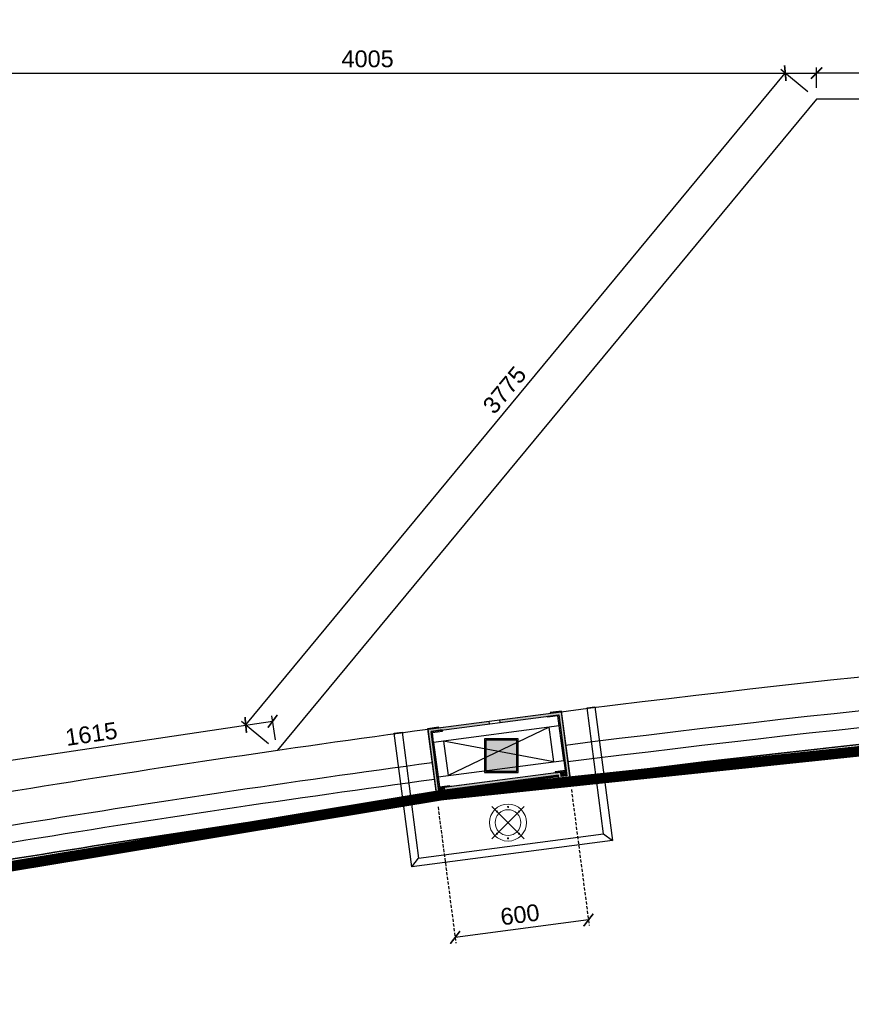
# Model space of a CAD drawing. Header units: millimetres. Extents: x 0 to 2243864, y 0 to 1237228.
# Tile 17 of 30: x 1045572 to 1049283, y 1131831 to 1136226. Entities that reach past the tile are written whole.
import ezdxf

# ---------------------------------------------------------------- set-up
doc = ezdxf.new("R2010")
doc.units = ezdxf.units.MM
doc.header["$LTSCALE"] = 7
doc.linetypes.add('Hidden', pattern=[6, 4, -2])
for name, color, linetype, lineweight in [('A1-LIGHT FIXTURES', 255, 'Continuous', 9), ('A3-DIM', 4, 'Continuous', 13), ('PD_ELEVATION_03', 80, 'Continuous', 18), ('PD_ELEVATION_05', 50, 'Continuous', 30)]:
    doc.layers.add(name, color=color, linetype=linetype, lineweight=lineweight)
doc.layers.add('PD_BASE', color=8, linetype='Continuous')
doc.layers.add('PD_DIMENSION', color=201, linetype='Continuous')
doc.styles.get("Standard").update_dxf_attribs({"font": 'arial.ttf'})
doc.dimstyles.new('MM', dxfattribs={"dimtxt": 75, "dimasz": 50, "dimexe": 25, "dimexo": 50, "dimgap": 25, "dimtad": 1, "dimdec": 0, "dimrnd": 5, "dimtxsty": 'Standard', "dimblk": 'ARCHTICK', "dimcen": 2.5, "dimadec": 0, "dimazin": 0, "dimtfac": 1, "dimtdec": 0, "dimtmove": 0, "dimatfit": 3, "dimfxl": 1, "dimarcsym": 0})

# ---------------------------------------------------------------- blocks, each defined once
blk = doc.blocks.new('_ARCHTICK')
at = {"color": 0, "linetype": 'ByBlock', "const_width": 0.15}
blk.add_lwpolyline([(-0.5, -0.5), (0.5, 0.5)], dxfattribs=at)
blk = doc.blocks.new('*D80')
at = {"layer": 'Defpoints', "color": 0, "ltscale": 0.5, "transparency": 16777216}
for p in [(1048988.668279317, 1135987.458458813), (1049128.380737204, 1135871.834986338), (1046720.743201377, 1132962.59043046)]:
    blk.add_point(p, dxfattribs=at)
at = {"layer": 'PD_DIMENSION', "color": 0, "lineweight": -2, "ltscale": 0.5, "transparency": 16777216}
for p, q in [((1046581.03074349, 1133078.213902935), (1048988.668279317, 1135987.458458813)), ((1049089.860935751, 1135903.713268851), (1048969.408378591, 1136003.39760007)), ((1046682.223399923, 1132994.468712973), (1046561.770842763, 1133094.153044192))]:
    blk.add_line(p, q, dxfattribs=at)
at = {"layer": 'PD_DIMENSION', "color": 0, "lineweight": -2, "ltscale": 0.5, "transparency": 16777216, "xscale": 50, "yscale": 50, "zscale": 50}
for p, rotation in [((1048988.668279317, 1135987.458458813), 50.38946524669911), ((1046581.03074349, 1133078.213902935), 230.3894652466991)]:
    blk.add_blockref('_ARCHTICK', p, dxfattribs=dict(at, rotation=rotation))
at = {"layer": 'PD_DIMENSION', "color": 0, "ltscale": 0.5, "transparency": 16777216, "insert": (1047736.069148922, 1134573.205915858), "char_height": 75, "attachment_point": 5, "rotation": 50.38946524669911}
blk.add_mtext('3775', dxfattribs=at)
blk = doc.blocks.new('*D81')
at = {"layer": 'Defpoints', "color": 0, "ltscale": 0.5, "transparency": 16777216}
for p in [(1049128.380737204, 1135987.458458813), (1049128.380737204, 1135871.834986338), (1054351.738233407, 1135871.834986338)]:
    blk.add_point(p, dxfattribs=at)
at = {"layer": 'PD_DIMENSION', "color": 0, "lineweight": -2, "ltscale": 0.5, "transparency": 16777216}
for p, q in [((1049128.380737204, 1135921.834986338), (1049128.380737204, 1136012.458458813)), ((1054351.738233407, 1135921.834986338), (1054351.738233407, 1136012.458458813)), ((1054351.738233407, 1135987.458458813), (1049128.380737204, 1135987.458458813))]:
    blk.add_line(p, q, dxfattribs=at)
at = {"layer": 'PD_DIMENSION', "color": 0, "lineweight": -2, "ltscale": 0.5, "transparency": 16777216, "xscale": 50, "yscale": 50, "zscale": 50, "rotation": 180}
blk.add_blockref('_ARCHTICK', (1049128.380737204, 1135987.458458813), dxfattribs=at)
at = {"layer": 'PD_DIMENSION', "color": 0, "lineweight": -2, "ltscale": 0.5, "transparency": 16777216, "xscale": 50, "yscale": 50, "zscale": 50}
blk.add_blockref('_ARCHTICK', (1054351.738233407, 1135987.458458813), dxfattribs=at)
at = {"layer": 'PD_DIMENSION', "color": 0, "ltscale": 0.5, "transparency": 16777216, "insert": (1051740.059485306, 1136050.751432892), "char_height": 75, "attachment_point": 5}
blk.add_mtext('5225', dxfattribs=at)
blk = doc.blocks.new('*D93')
at = {"layer": 'Defpoints', "color": 0, "ltscale": 0.5, "transparency": 16777216}
for p in [(1049128.380737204, 1135987.458458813), (1049128.380737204, 1135871.834986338), (1045121.046243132, 1135221.780063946)]:
    blk.add_point(p, dxfattribs=at)
at = {"layer": 'PD_DIMENSION', "color": 0, "lineweight": -2, "ltscale": 0.5, "transparency": 16777216}
for p, q in [((1045121.046243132, 1135271.780063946), (1045121.046243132, 1136012.458458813)), ((1049128.380737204, 1135921.834986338), (1049128.380737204, 1136012.458458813)), ((1045121.046243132, 1135987.458458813), (1049128.380737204, 1135987.458458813))]:
    blk.add_line(p, q, dxfattribs=at)
at = {"layer": 'PD_DIMENSION', "color": 0, "lineweight": -2, "ltscale": 0.5, "transparency": 16777216, "xscale": 50, "yscale": 50, "zscale": 50, "rotation": 180}
blk.add_blockref('_ARCHTICK', (1045121.046243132, 1135987.458458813), dxfattribs=at)
at = {"layer": 'PD_DIMENSION', "color": 0, "lineweight": -2, "ltscale": 0.5, "transparency": 16777216, "xscale": 50, "yscale": 50, "zscale": 50}
blk.add_blockref('_ARCHTICK', (1049128.380737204, 1135987.458458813), dxfattribs=at)
at = {"layer": 'PD_DIMENSION', "color": 0, "ltscale": 0.5, "transparency": 16777216, "insert": (1047124.713490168, 1136050.751432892), "char_height": 75, "attachment_point": 5}
blk.add_mtext('4005', dxfattribs=at)
blk = doc.blocks.new('*D94')
at = {"layer": 'Defpoints', "color": 0, "ltscale": 0.5, "transparency": 16777216}
for p in [(1046701.050541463, 1133094.626133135), (1046720.743201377, 1132962.59043046), (1045121.046243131, 1132724.00126461)]:
    blk.add_point(p, dxfattribs=at)
at = {"layer": 'PD_DIMENSION', "color": 0, "lineweight": -2, "ltscale": 0.5, "transparency": 16777216}
for p, q in [((1046713.367461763, 1133012.043422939), (1046697.362671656, 1133119.352629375)), ((1045101.353583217, 1132856.036967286), (1046701.050541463, 1133094.626133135)), ((1045113.670503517, 1132773.454257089), (1045097.66571341, 1132880.763463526))]:
    blk.add_line(p, q, dxfattribs=at)
at = {"layer": 'PD_DIMENSION', "color": 0, "lineweight": -2, "ltscale": 0.5, "transparency": 16777216, "xscale": 50, "yscale": 50, "zscale": 50}
for p, rotation in [((1046701.050541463, 1133094.626133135), 8.482932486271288), ((1045101.353583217, 1132856.036967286), 188.4829324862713)]:
    blk.add_blockref('_ARCHTICK', p, dxfattribs=dict(at, rotation=rotation))
at = {"layer": 'PD_DIMENSION', "color": 0, "ltscale": 0.5, "transparency": 16777216, "insert": (1045891.865412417, 1133037.932089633), "char_height": 75, "attachment_point": 5, "rotation": 8.48293248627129}
blk.add_mtext('1615', dxfattribs=at)
blk = doc.blocks.new('*D123')
at = {"layer": 'Defpoints', "color": 0, "ltscale": 0.5, "transparency": 16777216}
for p in [(1024400.254985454, 1195812.712983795), (1023805.336839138, 1195734.787383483), (1023888.146318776, 1195102.583564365)]:
    blk.add_point(p, dxfattribs=at)
at = {"layer": 'PD_DIMENSION', "color": 0, "linetype": 'Hidden', "lineweight": -2, "ltscale": 0.5, "transparency": 16777216}
for p, q in [((1024406.74878548, 1195763.136471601), (1024486.311365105, 1195155.720908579)), ((1023811.830639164, 1195685.21087129), (1023891.393218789, 1195077.795308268))]:
    blk.add_line(p, q, dxfattribs=at)
at = {"layer": 'PD_DIMENSION', "color": 0, "lineweight": -2, "ltscale": 0.5, "transparency": 16777216}
blk.add_line((1024483.064465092, 1195180.509164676), (1023888.146318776, 1195102.583564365), dxfattribs=at)
at = {"layer": 'PD_DIMENSION', "color": 0, "lineweight": -2, "ltscale": 0.5, "transparency": 16777216, "xscale": 50, "yscale": 50, "zscale": 50}
for p, rotation in [((1024483.064465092, 1195180.509164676), 7.462426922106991), ((1023888.146318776, 1195102.583564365), 187.4624269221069)]:
    blk.add_blockref('_ARCHTICK', p, dxfattribs=dict(at, rotation=rotation))
at = {"layer": 'PD_DIMENSION', "color": 0, "ltscale": 0.5, "transparency": 16777216, "insert": (1024177.3851536, 1195204.303262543), "char_height": 75, "attachment_point": 5, "rotation": 7.462426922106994}
blk.add_mtext('600', dxfattribs=at)
blk = doc.blocks.new('L1')
at = {"layer": 'A1-LIGHT FIXTURES'}
h = blk.add_hatch(color=251, dxfattribs=at)
h.dxf.hatch_style = 1
edge = h.paths.add_edge_path(flags=17)
edge.add_arc((0, 0), 57.5, -45.00000000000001, 315)
edge = h.paths.add_edge_path()
edge.add_arc((0, 0), 82.5, -45.00000000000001, 315)
at = {"layer": 'A1-LIGHT FIXTURES', "color": 251}
for p, q in [((0, 102.5), (0, -102.5)), ((102.5, 0), (-102.5, 0))]:
    blk.add_line(p, q, dxfattribs=at)
for radius in [82.5, 57.5]:
    blk.add_circle((0, 0), radius, dxfattribs=at)
at = {"layer": 'A3-DIM', "color": 251}
for p, q in [((-0.09999999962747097, 70.09999999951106), (-1.496662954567, 70.0999999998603)), ((-0.09999999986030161, 69.89999999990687), (-1.496662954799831, 69.89999999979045)), ((-0.09999999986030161, 71.496662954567), (-0.09999999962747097, 70.09999999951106)), ((-0.1000000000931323, 69.90000000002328), (-0.09999999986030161, 68.50333704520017)), ((0.1000000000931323, 71.496662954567), (0.1000000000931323, 70.09999999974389)), ((1.496662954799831, 70.0999999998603), (0.09999999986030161, 70.09999999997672)), ((0.1000000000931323, 69.89999999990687), (0.1000000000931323, 68.50333704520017)), ((1.496662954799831, 69.89999999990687), (0.1000000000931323, 69.89999999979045)), ((49.39747468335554, 49.5974746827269), (48.00081172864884, 49.59747468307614)), ((49.39747468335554, 49.39747468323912), (48.00081172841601, 49.39747468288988)), ((49.39747468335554, 50.99413763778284), (49.39747468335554, 49.5974746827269)), ((49.39747468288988, 49.39747468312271), (49.39747468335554, 48.0008117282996)), ((49.59747468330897, 50.99413763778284), (49.59747468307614, 49.59747468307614)), ((50.99413763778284, 49.59747468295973), (49.59747468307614, 49.59747468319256)), ((49.59747468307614, 49.39747468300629), (49.59747468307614, 48.0008117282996)), ((50.99413763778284, 49.39747468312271), (49.59747468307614, 49.39747468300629)), ((-71.496662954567, 0.09999999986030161), (-70.09999999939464, 0.09999999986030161)), ((-70.09999999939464, 0.09999999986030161), (-70.09999999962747, 1.496662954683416)), ((-69.89999999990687, 0.09999999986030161), (-69.89999999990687, 1.496662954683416)), ((-69.89999999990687, 0.1000000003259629), (-68.50333704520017, 0.09999999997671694)), ((69.89999999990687, 0.09999999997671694), (68.50333704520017, 0.1000000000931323)), ((69.89999999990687, 1.496662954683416), (69.89999999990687, 0.1000000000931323)), ((70.10000000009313, 1.496662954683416), (70.10000000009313, 0.09999999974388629)), ((71.49666295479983, 0.09999999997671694), (70.0999999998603, 0.09999999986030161)), ((-71.496662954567, -0.1000000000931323), (-70.09999999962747, -0.09999999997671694)), ((-70.09999999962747, -1.496662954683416), (-70.0999999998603, -0.09999999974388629)), ((-69.89999999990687, -0.09999999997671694), (-68.50333704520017, -0.1000000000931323)), ((-69.89999999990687, -1.496662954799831), (-69.89999999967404, -0.1000000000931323)), ((69.89999999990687, -0.1000000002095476), (68.50333704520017, -0.09999999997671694)), ((69.89999999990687, -0.09999999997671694), (69.89999999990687, -1.496662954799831)), ((71.49666295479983, -0.09999999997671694), (70.09999999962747, -0.09999999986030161)), ((70.09999999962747, -0.09999999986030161), (70.10000000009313, -1.496662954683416)), ((-49.59747468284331, -49.39747468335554), (-50.99413763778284, -49.39747468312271)), ((-49.59747468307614, -49.59747468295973), (-50.99413763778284, -49.59747468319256)), ((-49.59747468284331, -48.0008117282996), (-49.59747468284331, -49.39747468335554)), ((-49.59747468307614, -49.59747468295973), (-49.59747468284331, -50.99413763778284)), ((-49.39747468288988, -48.00081172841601), (-49.39747468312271, -49.39747468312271)), ((-48.00081172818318, -49.39747468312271), (-49.39747468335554, -49.39747468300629)), ((-49.39747468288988, -49.59747468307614), (-49.39747468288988, -50.99413763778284)), ((-48.00081172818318, -49.59747468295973), (-49.39747468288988, -49.59747468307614)), ((-1.496662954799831, -69.90000000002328), (-0.1000000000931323, -69.89999999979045)), ((-1.496662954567, -70.0999999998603), (-0.09999999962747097, -70.09999999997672)), ((-0.09999999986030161, -69.89999999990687), (-0.1000000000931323, -68.50333704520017)), ((-0.1000000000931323, -71.49666295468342), (-0.09999999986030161, -70.0999999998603)), ((0.1000000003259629, -69.89999999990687), (0.1000000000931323, -68.50333704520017)), ((0.1000000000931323, -69.90000000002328), (1.496662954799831, -69.89999999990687)), ((0.1000000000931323, -70.09999999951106), (1.496662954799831, -70.0999999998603)), ((0.1000000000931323, -71.49666295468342), (0.1000000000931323, -70.09999999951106))]:
    blk.add_line(p, q, dxfattribs=at)
for centre in [(0, 69.99999999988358), (49.49747468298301, 49.49747468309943), (-69.99999999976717, 0), (70, 0), (-49.49747468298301, -49.49747468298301), (0, -69.99999999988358)]:
    blk.add_circle(centre, 2.5, dxfattribs=at)
for centre, start, end in [((0, 69.99999999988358), 93.82255374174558, 176.1774462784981), ((0, 69.99999999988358), 183.8225537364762, 266.1774462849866), ((0, 69.99999999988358), 3.822553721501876, 86.1774462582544), ((0, 69.99999999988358), 273.8225537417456, 356.1774462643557), ((49.49747468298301, 49.49747468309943), 93.82255374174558, 176.1774462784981), ((49.49747468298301, 49.49747468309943), 183.8225537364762, 266.1774462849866), ((49.49747468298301, 49.49747468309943), 3.822553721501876, 86.1774462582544), ((49.49747468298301, 49.49747468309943), 273.8225537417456, 356.1774462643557), ((-69.99999999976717, 0), 93.82255372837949, 176.1774462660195), ((-69.99999999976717, 0), 3.822553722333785, 86.17744627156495), ((70, 0), 93.82255372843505, 176.1774462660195), ((70, 0), 3.822553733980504, 86.17744627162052), ((-69.99999999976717, 0), 183.8225537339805, 266.1774462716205), ((-69.99999999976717, 0), 273.8225537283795, 356.1774462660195), ((70, 0), 183.8225537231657, 266.1774462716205), ((70, 0), 273.8225537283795, 356.1774462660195), ((-49.49747468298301, -49.49747468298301), 93.82255374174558, 176.1774462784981), ((-49.49747468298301, -49.49747468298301), 183.8225537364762, 266.1774462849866), ((-49.49747468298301, -49.49747468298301), 3.822553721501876, 86.1774462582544), ((-49.49747468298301, -49.49747468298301), 273.8225537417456, 356.1774462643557), ((0, -69.99999999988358), 93.82255372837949, 176.177446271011), ((0, -69.99999999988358), 183.8225537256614, 266.1774462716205), ((0, -69.99999999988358), 3.822553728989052, 86.17744627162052), ((0, -69.99999999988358), 273.8225537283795, 356.1774462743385)]:
    blk.add_arc(centre, 1.5, start, end, dxfattribs=at)
blk = doc.blocks.new('KJSDU')
at = {"layer": 'PD_BASE'}
h = blk.add_hatch(dxfattribs=at)
h.set_pattern_fill('GOST_WOOD', color=251, angle=97.46242692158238)
h.set_pattern_definition([(187.4624269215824, (370541.6118691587, 7149105.619695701), (-0.7792560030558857, 5.949181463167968), [10, -2]), (187.4624269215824, (370543.3351776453, 7149107.86250819), (-0.7792560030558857, 5.949181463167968), [6, -1.5, 3, -1.5]), (187.4624269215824, (370546.050016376, 7149110.23519668), (-0.7792560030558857, 5.949181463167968), [10, -2])])
h.paths.add_polyline_path([(1024386.691248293, 1195824.041909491), (1024361.903020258, 1195820.795013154), (1024359.305364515, 1195840.626654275), (1023838.751931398, 1195772.442273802), (1023841.349587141, 1195752.610632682), (1023816.561380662, 1195749.363212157), (1023780.844930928, 1196022.038225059), (1024350.974860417, 1196096.716930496)], flags=16)
h.paths.add_polyline_path([(1024088.148109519, 1196074.392964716), (1024089.706621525, 1196062.494601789), (1024042.11316982, 1196056.260553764), (1024040.554657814, 1196068.158916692), (1023767.388074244, 1196032.378078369), (1023806.221547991, 1195735.906339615), (1023854.806579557, 1195742.269743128), (1023852.208923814, 1195762.101384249), (1024348.965513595, 1195827.169779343), (1024351.563169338, 1195807.338138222), (1024400.148120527, 1195813.702058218), (1024361.314714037, 1196110.173805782)])
h = blk.add_hatch(color=251, dxfattribs=at)
h.dxf.hatch_style = 1
edge = h.paths.add_edge_path()
edge.add_line((1024301.39823344, 1196090.224169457), (1024348.991685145, 1196096.458217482))
edge.add_arc((1024349.251437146, 1196094.475156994), 2, 7.462426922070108, 97.46242692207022, ccw=False)
edge.add_line((1024351.234497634, 1196094.734908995), (1024357.468545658, 1196047.14145729))
edge.add_line((1024357.468545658, 1196047.14145729), (1024352.510894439, 1196046.492077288))
edge.add_line((1024352.510894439, 1196046.492077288), (1024346.666474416, 1196091.110938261))
edge.add_line((1024346.666474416, 1196091.110938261), (1024302.047613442, 1196085.266518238))
edge.add_line((1024302.047613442, 1196085.266518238), (1024301.39823344, 1196090.224169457))
h = blk.add_hatch(color=251, dxfattribs=at)
h.dxf.hatch_style = 1
h.paths.add_polyline_path([(1024350.004539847, 1195819.237539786), (1024348.021479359, 1195818.977787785), (1024349.839743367, 1195805.096364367), (1024402.390832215, 1195811.97979055), (1024363.037892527, 1196112.417655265), (1024312.965615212, 1196105.85891724), (1024313.225502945, 1196103.874820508), (1024361.314714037, 1196110.173805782), (1024400.148021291, 1195813.703099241), (1024351.563051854, 1195807.339176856)])
h = blk.add_hatch(color=251, dxfattribs=at)
h.dxf.hatch_style = 1
h.paths.add_polyline_path([(1023855.230942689, 1195754.429414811), (1023853.247882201, 1195754.16966281), (1023854.806394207, 1195742.271299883), (1023806.221412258, 1195735.907375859), (1023767.387938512, 1196032.379114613), (1023815.477155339, 1196038.678100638), (1023815.217403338, 1196040.661161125), (1023765.145126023, 1196034.1024231), (1023804.498103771, 1195733.66456337), (1023857.049206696, 1195740.547991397)])
h = blk.add_hatch(color=251, dxfattribs=at)
h.dxf.hatch_style = 1
edge = h.paths.add_edge_path()
edge.add_line((1023830.421325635, 1196028.533063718), (1023782.827873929, 1196022.299015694))
edge.add_arc((1023783.08762593, 1196020.315955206), 2, 97.46242692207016, 187.4624269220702)
edge.add_line((1023781.104565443, 1196020.056203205), (1023787.338613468, 1195972.462751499))
edge.add_line((1023787.338613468, 1195972.4627515), (1023792.296264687, 1195973.112131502))
edge.add_line((1023792.296264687, 1195973.112131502), (1023786.451844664, 1196017.730992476))
edge.add_line((1023786.451844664, 1196017.730992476), (1023831.070705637, 1196023.575412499))
edge.add_line((1023831.070705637, 1196023.575412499), (1023830.421325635, 1196028.533063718))
h = blk.add_hatch(color=251, dxfattribs=at)
h.dxf.hatch_style = 2
h.paths.add_polyline_path([(1024025.05455216, 1195845.287674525), (1024163.05455216, 1195845.287674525), (1024163.05455216, 1195983.287674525), (1024025.05455216, 1195983.287674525)], flags=16)
h.paths.add_polyline_path([(1024019.05455216, 1195839.287674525), (1024169.05455216, 1195839.287674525), (1024169.05455216, 1195989.287674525), (1024019.05455216, 1195989.287674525)])
h = blk.add_hatch(color=251, dxfattribs=at)
h.dxf.hatch_style = 1
edge = h.paths.add_edge_path()
edge.add_line((1024334.517085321, 1195837.379751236), (1024382.110537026, 1195843.613799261))
edge.add_arc((1024381.850785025, 1195845.596859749), 2, 277.4624269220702, 367.4624269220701)
edge.add_line((1024383.833845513, 1195845.85661175), (1024377.599797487, 1195893.450063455))
edge.add_line((1024377.599797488, 1195893.450063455), (1024372.642146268, 1195892.800683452))
edge.add_line((1024372.642146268, 1195892.800683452), (1024378.486566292, 1195848.181822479))
edge.add_line((1024378.486566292, 1195848.181822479), (1024333.867705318, 1195842.337402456))
edge.add_line((1024333.867705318, 1195842.337402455), (1024334.517085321, 1195837.379751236))
h = blk.add_hatch(color=251, dxfattribs=at)
h.dxf.hatch_style = 1
edge = h.paths.add_edge_path()
edge.add_line((1023863.540273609, 1195775.688658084), (1023815.946821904, 1195769.454610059))
edge.add_arc((1023815.687069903, 1195771.437670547), 2, 187.4624269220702, 277.46242692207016, ccw=False)
edge.add_line((1023813.704009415, 1195771.177918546), (1023807.469961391, 1195818.771370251))
edge.add_line((1023807.469961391, 1195818.771370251), (1023812.42761261, 1195819.420750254))
edge.add_line((1023812.42761261, 1195819.420750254), (1023818.272032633, 1195774.80188928))
edge.add_line((1023818.272032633, 1195774.80188928), (1023862.890893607, 1195780.646309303))
edge.add_line((1023862.890893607, 1195780.646309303), (1023863.540273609, 1195775.688658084))
h = blk.add_hatch(color=251, dxfattribs=at)
h.dxf.hatch_style = 1
h.paths.add_polyline_path([(1024348.02147936, 1195818.977787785), (1024350.004539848, 1195819.237539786), (1024348.965531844, 1195827.169781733), (1023852.208874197, 1195762.101904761), (1023853.247882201, 1195754.16966281), (1023855.230942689, 1195754.429414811), (1023854.451686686, 1195760.378596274), (1024347.242223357, 1195824.926969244)])
h = blk.add_hatch(dxfattribs=at)
h.set_pattern_fill('ANSI36', color=251, scale=10, angle=7.462426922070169)
h.set_pattern_definition([(52.46242692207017, (370541.6118691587, 7149105.619695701), (0.3416109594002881, 2.496188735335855), [3.125, -0.625, 0, -0.625])])
h.paths.add_polyline_path([(1024348.021479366, 1195818.977787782), (1023855.230942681, 1195754.42941481), (1023854.451686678, 1195760.378596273), (1024347.242223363, 1195824.926969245)])
h = blk.add_hatch(dxfattribs=at)
h.set_pattern_fill('GOST_WOOD', color=251, scale=1.5, angle=187.4624269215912)
h.set_pattern_definition([(277.4624269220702, (1390823.944446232, 1223562.333881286), (-8.923772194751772, -1.168884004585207), [15, -3]), (277.4624269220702, (1390820.580227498, 1223564.918844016), (-8.923772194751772, -1.168884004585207), [9, -2.25, 4.5, -2.25]), (277.4624269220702, (1390817.021194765, 1223568.991102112), (-8.923772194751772, -1.168884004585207), [15, -3])])
h.paths.add_polyline_path([(1024384.093597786, 1195843.873545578), (1024386.691262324, 1195824.041911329), (1024361.903006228, 1195820.795011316), (1024359.305382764, 1195840.626656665)])
h = blk.add_hatch(dxfattribs=at)
h.set_pattern_fill('GOST_WOOD', color=251, scale=1.5, angle=187.4624269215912)
h.set_pattern_definition([(277.4624269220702, (370541.6118691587, 7149105.619695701), (-8.923772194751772, -1.168884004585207), [15, -3]), (277.4624269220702, (370538.2476504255, 7149108.204658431), (-8.923772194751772, -1.168884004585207), [9, -2.25, 4.5, -2.25]), (277.4624269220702, (370534.6886176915, 7149112.276916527), (-8.923772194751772, -1.168884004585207), [15, -3])])
h.paths.add_polyline_path([(1023838.751999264, 1195772.441755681), (1023841.349655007, 1195752.61011456), (1023816.561380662, 1195749.363212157), (1023813.963724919, 1195769.194853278)])
at = {"layer": 'PD_BASE', "color": 251}
for p, q in [((1024307.891955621, 1196040.647647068), (1023857.046470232, 1195825.265169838)), ((1024042.11316982, 1196056.260553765), (1024040.554657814, 1196068.158916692)), ((1024089.706621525, 1196062.494601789), (1024088.148109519, 1196074.392964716)), ((1024328.023285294, 1195886.956263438), (1023836.915129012, 1195978.956551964)), ((1024348.021479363, 1195818.977787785), (1024350.004539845, 1195819.237539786)), ((1023857.049206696, 1195740.547991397), (1024349.839743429, 1195805.096363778)), ((1023855.230942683, 1195754.42941481), (1023853.247882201, 1195754.16966281)), ((1024550.729772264, 1195564.955347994), (1024589.978990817, 1195534.797449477)), ((1023694.627189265, 1195417.519422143), (1023724.785087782, 1195456.768640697))]:
    blk.add_line(p, q, dxfattribs=at)
at = {"layer": 'PD_BASE', "color": 251, "elevation": -9.313225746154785e-10}
for points in [[(1018483.892972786, 1195111.010580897, -0.003351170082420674), (1019406.671356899, 1195302.012668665), (1019996.777409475, 1195417.415055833, -0.01358275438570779), (1023765.737305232, 1196032.163053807), (1024361.92891905, 1196110.255459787, -0.02753675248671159), (1032079.953111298, 1196658.442287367), (1032681.822019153, 1196658.442287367)], [(1024381.092122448, 1195961.484244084, -0.02753137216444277), (1032081.142383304, 1196508.442287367)], [(1024391.032603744, 1195887.144079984, -0.02752738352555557), (1032081.737496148, 1196433.442287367)], [(1018483.892972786, 1194804.188901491, -0.003578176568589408), (1019464.879534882, 1195007.713126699), (1020053.725118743, 1195122.86901394, -0.01357817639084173), (1023805.336839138, 1195734.787383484), (1024400.254985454, 1195812.712983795, -0.02752597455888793), (1032082.332927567, 1196358.442287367), (1032681.822019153, 1196358.442287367)], [(1024301.39823344, 1196090.224169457), (1024348.991685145, 1196096.458217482, -0.414213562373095), (1024351.234497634, 1196094.734908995), (1024357.468545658, 1196047.14145729), (1024352.510894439, 1196046.492077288), (1024346.666474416, 1196091.110938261), (1024302.047613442, 1196085.266518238), (1024301.39823344, 1196090.224169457)], [(1023830.421325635, 1196028.533063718), (1023782.827873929, 1196022.299015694, 0.414213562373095), (1023781.104565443, 1196020.056203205), (1023787.338613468, 1195972.4627515), (1023792.296264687, 1195973.112131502), (1023786.451844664, 1196017.730992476), (1023831.070705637, 1196023.575412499), (1023830.421325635, 1196028.533063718)], [(1020024.936146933, 1195270.080409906), (1020025.25143256, 1195270.142067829, -0.01358046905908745), (1023785.536901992, 1195883.475196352)], [(1024334.517085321, 1195837.379751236), (1024382.110537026, 1195843.613799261, 0.414213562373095), (1024383.833845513, 1195845.85661175), (1024377.599797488, 1195893.450063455), (1024372.642146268, 1195892.800683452), (1024378.486566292, 1195848.181822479), (1024333.867705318, 1195842.337402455), (1024334.517085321, 1195837.379751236)], [(1023863.540273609, 1195775.688658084), (1023815.946821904, 1195769.454610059, -0.414213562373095), (1023813.704009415, 1195771.177918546), (1023807.469961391, 1195818.771370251), (1023812.42761261, 1195819.420750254), (1023818.272032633, 1195774.80188928), (1023862.890893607, 1195780.646309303), (1023863.540273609, 1195775.688658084)], [(1020039.488317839, 1195196.505549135, -0.01357932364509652), (1023795.436827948, 1195809.131284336), (1023796.114255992, 1195809.220017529)]]:
    blk.add_lwpolyline(points, format="xyb", dxfattribs=at)
at = {"layer": 'PD_BASE', "color": 251}
for points, elevation in [([(1024511.767389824, 1196131.899050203), (1024589.978990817, 1195534.797449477), (1023694.627189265, 1195417.519422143), (1023616.415588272, 1196014.621022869), (1023651.119146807, 1196019.166682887), (1023724.785087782, 1195456.768640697), (1024550.729772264, 1195564.955347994), (1024477.063831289, 1196127.353390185)], -9.313225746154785e-10), ([(1024386.691248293, 1195824.041909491), (1024361.903020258, 1195820.795013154), (1024359.305500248, 1195840.625618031), (1023838.752116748, 1195772.440717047), (1023841.349636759, 1195752.61011217), (1023816.561380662, 1195749.363212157), (1023780.844794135, 1196022.039269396), (1024350.974745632, 1196096.717969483)], -9.313225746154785e-10), ([(1024384.093675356, 1195843.873561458), (1023813.963743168, 1195769.194855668), (1023780.844813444, 1196022.039263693), (1024350.974745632, 1196096.717969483)], -9.313225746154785e-10), ([(1024019.05455216, 1195839.287674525), (1024169.05455216, 1195839.287674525), (1024169.05455216, 1195989.287674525), (1024019.05455216, 1195989.287674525)], -4.656612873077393e-10), ([(1024025.05455216, 1195845.287674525), (1024163.05455216, 1195845.287674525), (1024163.05455216, 1195983.287674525), (1024025.05455216, 1195983.287674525)], -4.656612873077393e-10), ([(1024348.021479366, 1195818.977787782), (1023855.230942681, 1195754.42941481), (1023854.451686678, 1195760.378596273), (1024347.242223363, 1195824.926969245)], -9.313225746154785e-10)]:
    blk.add_lwpolyline(points, close=True, dxfattribs=dict(at, elevation=elevation))
at = {"layer": 'PD_BASE', "color": 251, "elevation": -9.313225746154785e-10}
for points in [[(1023815.217403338, 1196040.661161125), (1023765.145126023, 1196034.1024231), (1023804.498103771, 1195733.66456337), (1023857.049206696, 1195740.547991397), (1023854.451686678, 1195760.378596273), (1024347.242223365, 1195824.926969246), (1024349.839743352, 1195805.096364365), (1024402.390832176, 1195811.979790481), (1024363.037892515, 1196112.417655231), (1024312.965615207, 1196105.858917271), (1024313.225502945, 1196103.874820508), (1024361.314714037, 1196110.173805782), (1024400.148021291, 1195813.703099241), (1024351.563051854, 1195807.339176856), (1024348.965531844, 1195827.169781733), (1023852.208874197, 1195762.101904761), (1023854.806394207, 1195742.271299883), (1023806.221412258, 1195735.907375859), (1023767.387938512, 1196032.379114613), (1023815.477155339, 1196038.678100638), (1023815.217403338, 1196040.661161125)], [(1024088.148109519, 1196074.392964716), (1024361.314714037, 1196110.173805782), (1024400.148120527, 1195813.702058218), (1024351.563169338, 1195807.338138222), (1024348.965649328, 1195827.168743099), (1023852.208991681, 1195762.100866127), (1023854.806511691, 1195742.27026125), (1023806.221529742, 1195735.906337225), (1023767.388055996, 1196032.378075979), (1024040.554657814, 1196068.158916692)], [(1024372.642224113, 1195892.800693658), (1024352.510894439, 1196046.492077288), (1023792.296264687, 1195973.112131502), (1023812.42761261, 1195819.420750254), (1024372.642146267, 1195892.800683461)], [(1024328.023285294, 1195886.956263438), (1024307.891955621, 1196040.647647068)], [(1023836.915129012, 1195978.956551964), (1023857.046470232, 1195825.265169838)], [(1024384.093638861, 1195843.873556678), (1024386.691158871, 1195824.042951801), (1024361.902902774, 1195820.796051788), (1024359.305382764, 1195840.626656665), (1024384.093638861, 1195843.873556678)], [(1023838.751999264, 1195772.441755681), (1023841.349519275, 1195752.611150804), (1023816.561263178, 1195749.364250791), (1023813.963743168, 1195769.194855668), (1023838.751999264, 1195772.441755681)]]:
    blk.add_lwpolyline(points, dxfattribs=at)
at = {"layer": 'PD_BASE', "color": 251}
for start, end in [(90.90997670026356, 97.21687282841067), (97.70798101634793, 100.8196785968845)]:
    blk.add_arc((1033194.032456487, 1126367.270528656), 70000, start, end, dxfattribs=at)
at = {"layer": 'PD_BASE', "color": 251, "rotation": 45}
blk.add_blockref('L1', (1024124.094189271, 1195615.173210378), dxfattribs=at)
at = {"layer": 'PD_DIMENSION', "color": 251, "ltscale": 0.5}
dim = blk.add_aligned_dim(p1=(1024400.254985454, 1195812.712983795), p2=(1023805.336839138, 1195734.787383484), distance=637.6041709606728, dimstyle='MM', override={"dimtmove": 1}, dxfattribs=at)
dim.commit()
dim.dimension.update_dxf_attribs({"geometry": '*D123', "text_midpoint": (1024177.3851536, 1195204.303262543)})
blk = doc.blocks.new("KJSDVYUU'")
at = {"layer": 'PD_BASE', "color": 251}
blk.add_blockref('KJSDU', (-34942.17475392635, -62972.78365732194), dxfattribs=at)

msp = doc.modelspace()

# ---------------------------------------------------------------- linework, layer by layer
at = {"layer": 'PD_ELEVATION_03', "const_width": 47, "elevation": -9.313225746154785e-10}
msp.add_lwpolyline([(1043371.046242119, 1132090.128531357, -0.04439568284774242), (1055709.55715051, 1133385.653854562), (1056519.046242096, 1133385.653854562), (1056519.046242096, 1137221.60355566), (1044890.874067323, 1137221.830210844), (1044890.396518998, 1135221.830317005), (1043371.046242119, 1135221.830317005)], format="xyb", close=True, dxfattribs=at)
at = {"layer": 'PD_ELEVATION_05'}
for p, q in [((1049128.380737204, 1135871.834986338), (1046723.099707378, 1132965.437890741)), ((1054351.738233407, 1135871.834986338), (1049128.380737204, 1135871.834986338))]:
    msp.add_line(p, q, dxfattribs=at)

# ---------------------------------------------------------------- block references
at = {"layer": 'PD_BASE', "color": 251}
msp.add_blockref("KJSDVYUU'", (58569.39897801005, 0), dxfattribs=at)

# ---------------------------------------------------------------- dimensions: what is measured, and where the dimension line sits
at = {"layer": 'PD_DIMENSION', "ltscale": 0.5}
for p1, picture, middle in [((1045121.046243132, 1135221.780063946), '*D93', (1047124.713490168, 1136050.751432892)), ((1054351.738233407, 1135871.834986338), '*D81', (1051740.059485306, 1136050.751432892))]:
    dim = msp.add_linear_dim(base=(1049128.380737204, 1135987.458458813), p1=p1, p2=(1049128.380737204, 1135871.834986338), dimstyle='MM', override={"dimtmove": 1}, dxfattribs=at)
    dim.commit()
    dim.dimension.update_dxf_attribs({"geometry": picture, "text_midpoint": middle})
for p1, p2, distance, picture, middle in [((1046720.743201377, 1132962.59043046), (1049128.380737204, 1135871.834986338), 181.3514771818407, '*D80', (1047736.069148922, 1134573.205915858)), ((1045121.04624313, 1132724.00126461), (1046720.743201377, 1132962.59043046), 133.49617086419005, '*D94', (1045891.865412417, 1133037.932089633))]:
    dim = msp.add_aligned_dim(p1=p1, p2=p2, distance=distance, dimstyle='MM', override={"dimtmove": 1}, dxfattribs=at)
    dim.commit()
    dim.dimension.update_dxf_attribs({"geometry": picture, "text_midpoint": middle})

doc.saveas('drawing.dxf')
